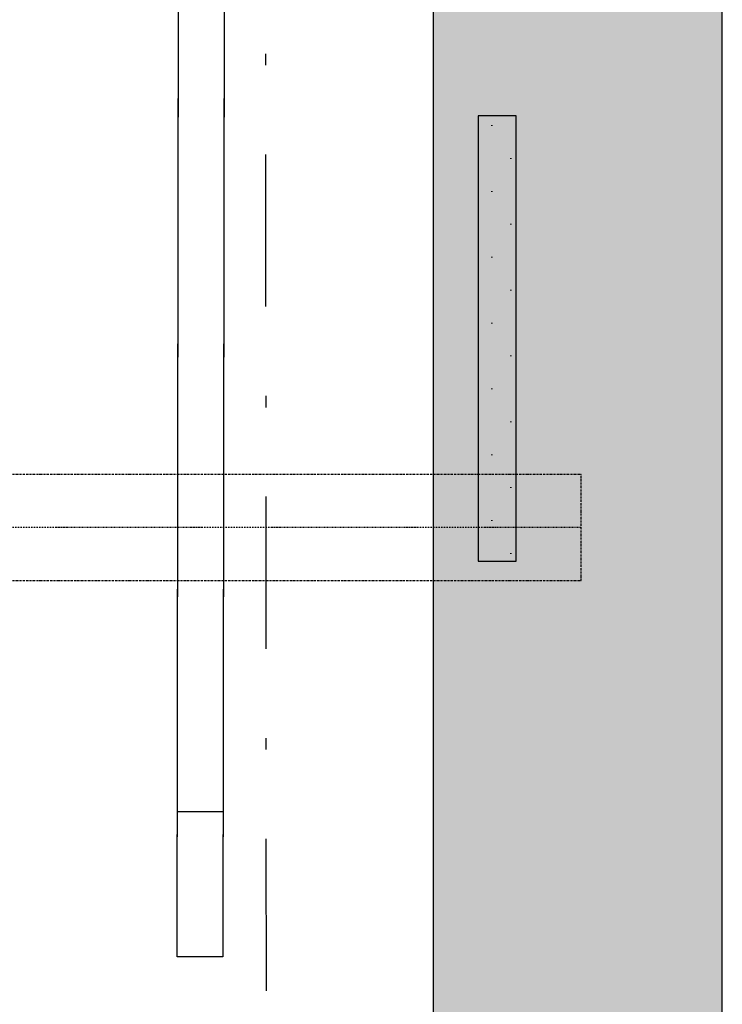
# Model space of a CAD drawing. Header units: millimetres. Extents: x -23738 to 4435, y -2716 to 20653.
# Tile 100 of 160: x -1245 to -322, y 2438 to 3733. Entities that reach past the tile are written whole.
import ezdxf

# ---------------------------------------------------------------- set-up
doc = ezdxf.new("R2010")
doc.units = ezdxf.units.MM
doc.header["$MEASUREMENT"] = 0
for name, pattern in [('Wipeout_Contour', [1000, 0, -1000]), ('Čerchovaná', [450, 200, -117.5, 15, -117.5]), ('Čerchovaná M', [4.5, 2.5, -0.85, 0.3, -0.85]), ('Čerchovaná S', [3.5, 1.5, -0.85, 0.3, -0.85])]:
    doc.linetypes.add(name, pattern=pattern)
for name, color, linetype in [('9._POHLED ZÁPADNÍ_2_Nové_Konstrukce - krov', 7, 'Continuous'), ('9._POHLED ZÁPADNÍ_2_Nové_Konstrukce - nosné', 7, 'Continuous'), ('9._POHLED ZÁPADNÍ_2_Nové_Výplně – Řezové', 7, 'Continuous')]:
    doc.layers.add(name, color=color, linetype=linetype)

msp = doc.modelspace()

# ---------------------------------------------------------------- linework, layer by layer
at = {"layer": '9._POHLED ZÁPADNÍ_2_Nové_Konstrukce - krov', "color": 1, "linetype": 'Continuous', "lineweight": 25}
for p, q in [((-1038.4, 2500.5), (-1033.7, 6050.5)), ((-973.8, 6050.4), (-978.4, 2500.4)), ((-978.1, 2691.1), (-1038.1, 2691.1)), ((-978.4, 2500.4), (-1038.4, 2500.5))]:
    msp.add_line(p, q, dxfattribs=at)
at = {"layer": '9._POHLED ZÁPADNÍ_2_Nové_Konstrukce - krov', "color": 1, "linetype": 'Čerchovaná', "lineweight": 25}
msp.add_line((-919.8, 205.9), (-922.3, 4309.7), dxfattribs=at)
at = {"layer": '9._POHLED ZÁPADNÍ_2_Nové_Konstrukce - krov', "color": 1, "linetype": 'Čerchovaná M', "lineweight": 25}
for p, q in [((-507.3, 2995.7), (-507.3, 3135.7)), ((-507.3, 2995.7), (-507.3, 3135.7)), ((-15807.8, 2994.7), (-507.3, 2995.7)), ((-15807.8, 2994.7), (-507.3, 2995.7))]:
    msp.add_line(p, q, dxfattribs=at)
at = {"layer": '9._POHLED ZÁPADNÍ_2_Nové_Konstrukce - krov', "color": 1, "linetype": 'Continuous', "lineweight": 25, "flags": 128}
msp.add_lwpolyline([(-973.8, 6050.4), (-978.4, 2500.4), (-1038.4, 2500.5), (-1033.7, 6050.5)], close=True, dxfattribs=at)
at = {"layer": '9._POHLED ZÁPADNÍ_2_Nové_Konstrukce - nosné', "color": 1, "linetype": 'Continuous', "lineweight": 25, "flags": 128}
for points in [[(-702, 3949.1), (-701.9, 351.5)], [(-321.9, 351.5), (-322, 3949.1)]]:
    msp.add_lwpolyline(points, dxfattribs=at)

# ---------------------------------------------------------------- wipeouts: each hides what was drawn before it
at = {"color": 254, "linetype": 'Wipeout_Contour', "lineweight": 0, "ltscale": 13486.03927}
msp.add_wipeout([(-592.8, 3021), (-592.8, 3606.8), (-642.8, 3606.8), (-642.8, 3021)], dxfattribs=at).dxf.layer = '9._POHLED ZÁPADNÍ_2_Nové_Výplně – Řezové'

# ---------------------------------------------------------------- next in the draw order: hatches: boundary and pattern name
at = {"layer": '9._POHLED ZÁPADNÍ_2_Nové_Výplně – Řezové', "linetype": 'Continuous', "lineweight": 0, "true_color": 0xf2b2b2}
msp.add_hatch(color=9, dxfattribs=at).paths.add_polyline_path([(-322, 3949.1), (-702, 3949.1), (-701.9, 351.5), (-321.9, 351.5)])
at = {"layer": '9._POHLED ZÁPADNÍ_2_Nové_Výplně – Řezové', "linetype": 'Continuous', "lineweight": 20, "true_color": 0xffaaaa}
h = msp.add_hatch(dxfattribs=at)
h.set_pattern_fill('Omítka_01_0002', color=21, style=0, pattern_type=2)
h.set_pattern_definition([(0, (0, -9e-13), (0, 86.6025), [0, -50]), (0, (25, 43.3), (0, 86.6025), [0, -50])])
h.paths.add_polyline_path([(-592.8, 3021), (-592.8, 3606.8), (-642.8, 3606.8), (-642.8, 3021)])

# ---------------------------------------------------------------- next in the draw order: linework, layer by layer
at = {"layer": '9._POHLED ZÁPADNÍ_2_Nové_Konstrukce - krov', "color": 1, "linetype": 'Čerchovaná M', "lineweight": 25}
msp.add_line((-15807.8, 3134.7), (-507.3, 3135.7), dxfattribs=at)
msp.add_line((-15807.8, 3134.7), (-507.3, 3135.7), dxfattribs=at)
at = {"layer": '9._POHLED ZÁPADNÍ_2_Nové_Konstrukce - krov', "color": 1, "linetype": 'Čerchovaná S', "lineweight": 25}
msp.add_line((-15807.8, 3064.7), (-507.3, 3065.7), dxfattribs=at)
msp.add_line((-15807.8, 3064.7), (-507.3, 3065.7), dxfattribs=at)
at = {"layer": '9._POHLED ZÁPADNÍ_2_Nové_Konstrukce - nosné', "color": 1, "linetype": 'Continuous', "lineweight": 25, "flags": 128}
for points in [[(-592.8, 3606.8), (-642.8, 3606.8)], [(-642.8, 3606.8), (-642.8, 3021)], [(-592.8, 3021), (-592.8, 3606.8)], [(-642.8, 3021), (-592.8, 3021)]]:
    msp.add_lwpolyline(points, dxfattribs=at)

doc.saveas('drawing.dxf')
